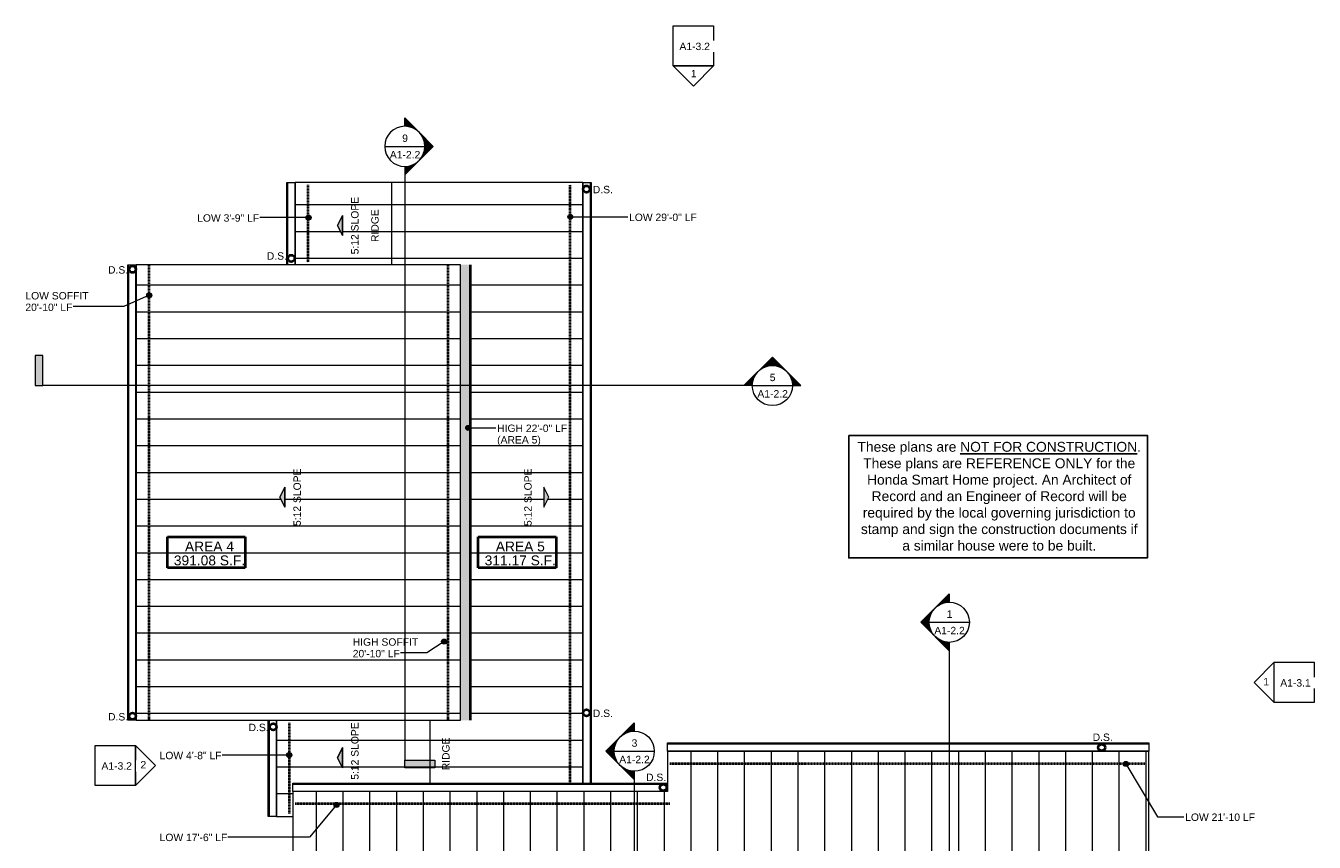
# Model space of a CAD drawing. Header units: inches. Extents: x -686 to 120, y -283 to 603.
# Tile 2 of 2: x -686 to 85, y 115 to 603. Entities that reach past the tile are written whole.
import ezdxf

# ---------------------------------------------------------------- set-up
doc = ezdxf.new("R2010")
doc.units = ezdxf.units.IN
doc.header["$MEASUREMENT"] = 0
doc.linetypes.add('1A Hidden Long', pattern=[0.21875, 0.15625, -0.0625])
for name, color, linetype, lineweight in [('A-ANNO-SYMB', 6, 'Continuous', 9), ('A-ANNO-TEXT', 2, 'Continuous', 9), ('A-DETL', 5, 'Continuous', 9), ('A-DETL-GENF', 3, 'Continuous', 9), ('A-ROOF', 4, 'Continuous', 18), ('A-ROOF-OTLN', 4, 'Continuous', 9), ('A-ROOF-PATT', 8, 'Continuous', 18)]:
    doc.layers.add(name, color=color, linetype=linetype, lineweight=lineweight)
doc.styles.add('Arial', font='arial.ttf', dxfattribs={"height": 4.425898})
doc.styles.add('Arial_1', font='arial.ttf', dxfattribs={"height": 5.901198})

# ---------------------------------------------------------------- blocks, each defined once
blk = doc.blocks.new('Slope-Direction - 4_-792364-Roof Plan')
at = {"layer": 'A-DETL-GENF'}
blk.add_hatch(color=256, dxfattribs=at).paths.add_polyline_path([(6, 0), (-6, 0), (0, -3)], flags=0)
for p, q in [((0, -3), (-6, 0)), ((6, 0), (-6, 0)), ((-6, 0), (0, -3)), ((-6, 0), (6, 0)), ((0, -3), (6, 0)), ((6, 0), (0, -3))]:
    blk.add_line(p, q, dxfattribs=at)
blk = doc.blocks.new('Slope-Direction - 4_-792366-Roof Plan')
at = {"layer": 'A-DETL-GENF'}
blk.add_hatch(color=256, dxfattribs=at).paths.add_polyline_path([(0, 3), (-6, 0), (6, 0)], flags=0)
for p, q in [((0, 3), (-6, 0)), ((0, 3), (-6, 0)), ((-6, 0), (6, 0)), ((-6, 0), (6, 0)), ((6, 0), (0, 3)), ((6, 0), (0, 3))]:
    blk.add_line(p, q, dxfattribs=at)
blk = doc.blocks.new('Section - Section Head - Filled-22785-Roof Plan')
at = {"layer": 'A-ANNO-SYMB'}
h = blk.add_hatch(color=256, dxfattribs=at)
edge = h.paths.add_edge_path(flags=0)
edge.add_line((-0.427, 0.177), (-0.25, 0.354))
edge.add_line((-0.25, 0.354), (-0.25, 0.25))
edge.add_arc((-0.25, 0), 0.25, 90, 135)
h = blk.add_hatch(color=256, dxfattribs=at)
edge = h.paths.add_edge_path(flags=0)
edge.add_arc((-0.25, 0), 0.25, 45, 90)
edge.add_line((-0.25, 0.25), (-0.25, 0.354))
edge.add_line((-0.25, 0.354), (-0.073, 0.177))
h = blk.add_hatch(color=256, dxfattribs=at)
edge = h.paths.add_edge_path(flags=0)
edge.add_arc((-0.25, 0), 0.25, 137.9216, 180)
edge.add_line((-0.5, 0), (-0.604, 0))
edge.add_line((-0.604, 0), (-0.436, 0.168))
h = blk.add_hatch(color=256, dxfattribs=at)
edge = h.paths.add_edge_path(flags=0)
edge.add_line((-0.064, 0.168), (0.104, 0))
edge.add_line((0.104, 0), (0, 0))
edge.add_arc((-0.25, 0), 0.25, 0, 42.0784)
for p, q in [((-0.25, 0.354), (-0.604, 0)), ((-0.25, 0.354), (-0.427, 0.177)), ((-0.25, 0.354), (0.104, 0)), ((-0.25, 0.25), (-0.25, 0.354)), ((-0.073, 0.177), (-0.25, 0.354)), ((-0.25, 0.354), (-0.25, 0.25)), ((-0.436, 0.168), (-0.604, 0)), ((0.104, 0), (-0.064, 0.168)), ((-0.604, 0), (-0.5, 0)), ((0, 0), (0.104, 0)), ((-0.5, 0), (-0.604, 0)), ((0, 0), (0.104, 0))]:
    blk.add_line(p, q, dxfattribs=at)
for start, end in [(360, 180), (137.9216, 180), (90, 135), (45, 90), (0, 42.0784), (180, 360)]:
    blk.add_arc((-0.25, 0), 0.25, start, end, dxfattribs=at)
blk = doc.blocks.new('Section - 3_32_ x 3_8_-54337-Roof Plan')
at = {"layer": 'A-ANNO-SYMB'}
blk.add_hatch(color=256, dxfattribs=at).paths.add_polyline_path([(0, 0.375), (0, 0), (-0.09375, 0), (-0.09375, 0.375)], flags=0)
for p, q in [((0, 0.375), (-0.09375, 0.375)), ((-0.09375, 0.375), (-0.09375, 0)), ((0, 0), (0, 0.375)), ((-0.09375, 0), (0, 0))]:
    blk.add_line(p, q, dxfattribs=at)
blk = doc.blocks.new('Elevation - Detail Number-151647-Roof Plan')
at = {"layer": 'A-ANNO-SYMB'}
for p, q in [((-0.25, -0.25), (-0.25, 0.25)), ((-0.25, 0.25), (0.25, 0.25)), ((0.25, 0.25), (0.25, -0.25)), ((0.25, -0.25), (-0.25, -0.25))]:
    blk.add_line(p, q, dxfattribs=at)
blk = doc.blocks.new('Elevation - Detail Number-151370-Roof Plan')
at = {"layer": 'A-ANNO-SYMB'}
for p, q in [((0, 0.25), (-0.25, 0)), ((0.25, 0), (0, 0.25)), ((-0.25, 0), (0.25, 0))]:
    blk.add_line(p, q, dxfattribs=at)

msp = doc.modelspace()

# ---------------------------------------------------------------- hatches: boundary and pattern name
at = {"layer": 'A-ANNO-TEXT'}
h = msp.add_hatch(color=7, dxfattribs=at)
edge = h.paths.add_edge_path(flags=0)
edge.add_arc((-516.69, 488.28), 1.5, 0, 360)
h = msp.add_hatch(color=7, dxfattribs=at)
edge = h.paths.add_edge_path(flags=0)
edge.add_arc((-360.2, 488.69), 1.5, 0, 360)
h = msp.add_hatch(color=7, dxfattribs=at)
edge = h.paths.add_edge_path(flags=0)
edge.add_arc((-611.96, 441.82), 1.5, 0, 360)
h = msp.add_hatch(color=7, dxfattribs=at)
edge = h.paths.add_edge_path(flags=0)
edge.add_arc((-421.23, 362.6), 1.5, 0, 360)
h = msp.add_hatch(color=7, dxfattribs=at)
edge = h.paths.add_edge_path(flags=0)
edge.add_arc((-435.7, 234.86), 1.5, 0, 360)
h = msp.add_hatch(color=7, dxfattribs=at)
edge = h.paths.add_edge_path(flags=0)
edge.add_arc((-528.27, 167.05), 1.5, 0, 360)
h = msp.add_hatch(color=7, dxfattribs=at)
edge = h.paths.add_edge_path(flags=0)
edge.add_arc((-28.02, 161.75), 1.5, 0, 360)
h = msp.add_hatch(color=7, dxfattribs=at)
edge = h.paths.add_edge_path(flags=0)
edge.add_arc((-500.03, 137.24), 1.5, 0, 360)
at = {"layer": 'A-DETL-GENF'}
msp.add_hatch(color=9, dxfattribs=at).paths.add_polyline_path([(-425.85, 187.83), (-419.85, 187.83), (-419.85, 460.08), (-425.85, 460.08), (-425.85, 236.66)], flags=0)
at = {"layer": 'A-ROOF-PATT', "lineweight": 9}
h = msp.add_hatch(dxfattribs=at)
h.set_pattern_fill('FP_5', color=256, style=0, pattern_type=2)
h.set_pattern_definition([(0, (-82.137, 0), (0, 16), [])])
h.paths.add_polyline_path([(-524.66, 460.08), (-467.09, 460.08), (-467.09, 509.33), (-524.66, 509.33)], flags=0)
h.paths.add_polyline_path([(-496.48, 477.5), (-499.48, 483.5), (-496.48, 489.5)], flags=0)
h = msp.add_hatch(dxfattribs=at)
h.set_pattern_fill('FP_4', color=256, style=0, pattern_type=2)
h.set_pattern_definition([(180, (-56.098, 0), (-2e-15, -16), [])])
h.paths.add_polyline_path([(-395.76, 150.33), (-352.79, 150.33), (-352.79, 509.33), (-467.09, 509.33), (-467.09, 460.08), (-419.85, 460.08), (-419.85, 187.83), (-444.29, 187.83), (-444.29, 150.33), (-396.87, 150.33)], flags=0)
h.paths.add_polyline_path([(-376.04, 315.13), (-376.04, 327.13), (-373.04, 321.13)], flags=0)
h = msp.add_hatch(dxfattribs=at)
h.set_pattern_fill('FP_2', color=256, style=0, pattern_type=2)
h.set_pattern_definition([(0, (-92.09, 0), (0, 16), [])])
h.paths.add_polyline_path([(-425.85, 187.83), (-425.85, 460.08), (-619.79, 460.08), (-619.79, 187.83), (-530.99, 187.83)], flags=0)
h.paths.add_polyline_path([(-530.99, 315.13), (-533.99, 321.13), (-530.99, 327.13)], flags=0)
h = msp.add_hatch(dxfattribs=at)
h.set_pattern_fill('FP_6', color=256, style=0, pattern_type=2)
h.set_pattern_definition([(0, (-75.392, 0), (0, 16), [])])
h.paths.add_polyline_path([(-526.16, 130.33), (-526.16, 150.33), (-444.29, 150.33), (-444.29, 187.83), (-535.79, 187.83), (-535.79, 130.33), (-528.99, 130.33)], flags=0)
h.paths.add_polyline_path([(-496.48, 159.5), (-499.48, 165.5), (-496.48, 171.5)], flags=0)
h = msp.add_hatch(dxfattribs=at)
h.set_pattern_fill('FP_7', color=256, style=0, pattern_type=2)
h.set_pattern_definition([(270, (0, 36.352), (16, 1e-15), [])])
h.paths.add_polyline_path([(-544.08, -22.38), (-526.16, -22.38), (-526.16, 52.83), (-38.41, 52.83), (-38.41, -18.54), (-14.41, -18.54), (-14.41, 169.33), (-302.16, 169.33), (-302.16, 145.33), (-526.16, 145.33), (-526.16, 85.33), (-550.16, 85.33), (-550.16, -22.38)], flags=0)
h.paths.add_polyline_path([(-536.36, 5.9), (-544.08, 5.9), (-538.08, 8.9), (-532.08, 5.9)], flags=0)
h.paths.add_polyline_path([(-258.22, 98.35), (-252.22, 101.35), (-246.22, 98.35)], flags=0)

# ---------------------------------------------------------------- linework, layer by layer
msp.add_lwpolyline([(-193.75, 358.07), (-15.18, 358.07), (-15.18, 284.92), (-193.75, 284.92)], close=True)
at = {"layer": 'A-ANNO-SYMB'}
for p, q in [((-471.16, 530.83), (-447.16, 530.83)), ((-459.16, 518.83), (-459.16, 164.01)), ((-251.4, 387.88), (-675.65, 387.88)), ((-251.4, 387.88), (-227.4, 387.88)), ((-145.63, 246.41), (-121.63, 246.41)), ((-133.63, 234.41), (-133.63, -247.65)), ((-333.99, 169.37), (-309.99, 169.37)), ((-321.99, 157.37), (-321.99, -29.13))]:
    msp.add_line(p, q, dxfattribs=at)
at = {"layer": 'A-ANNO-TEXT', "color": 7}
for p, q in [((-530.98, 488.28), (-545.85, 488.28)), ((-516.69, 488.28), (-530.98, 488.28)), ((-360.2, 488.69), (-325.84, 488.69)), ((-611.96, 441.82), (-627.08, 435.2)), ((-627.08, 435.2), (-657.39, 435.2)), ((-421.23, 362.6), (-404.71, 362.6)), ((-435.7, 234.86), (-446.06, 228.25)), ((-446.06, 228.25), (-461.66, 228.25)), ((-546.82, 167.05), (-568.31, 167.05)), ((-528.27, 167.05), (-546.82, 167.05)), ((-28.02, 161.75), (-9.2, 130.17)), ((-500.03, 137.24), (-516.25, 118.09)), ((-9.2, 130.17), (6.66, 130.17)), ((-546.82, 118.09), (-564.89, 118.09)), ((-516.25, 118.09), (-546.82, 118.09))]:
    msp.add_line(p, q, dxfattribs=at)
for centre in [(-516.69, 488.28), (-360.2, 488.69), (-611.96, 441.82), (-421.23, 362.6), (-435.7, 234.86), (-528.27, 167.05), (-28.02, 161.75), (-500.03, 137.24)]:
    msp.add_circle(centre, 1.5, dxfattribs=at)
at = {"layer": 'A-DETL', "linetype": '1A Hidden Long', "lineweight": 40}
for p, q in [((-517.16, 507.83), (-517.16, 461.58)), ((-360.29, 150.33), (-360.29, 507.83)), ((-612.29, 460.08), (-612.29, 187.83)), ((-433.35, 460.08), (-433.35, 187.83)), ((-528.29, 186.33), (-528.29, 131.83)), ((-15.91, 161.83), (-300.66, 161.83)), ((-300.66, 137.83), (-524.66, 137.83))]:
    msp.add_line(p, q, dxfattribs=at)
at = {"layer": 'A-DETL', "lineweight": 40}
for p, q in [((-419.85, 187.83), (-419.85, 460.08)), ((-601.1, 297.45), (-554.52, 297.45)), ((-601.1, 278.87), (-601.1, 297.45)), ((-554.52, 297.45), (-554.52, 278.87)), ((-415.25, 297.45), (-368.67, 297.45)), ((-415.25, 278.87), (-415.25, 297.45)), ((-368.67, 297.45), (-368.67, 278.87)), ((-554.52, 278.87), (-601.1, 278.87)), ((-368.67, 278.87), (-415.25, 278.87))]:
    msp.add_line(p, q, dxfattribs=at)
for centre in [(-350.56, 505.33), (-527.05, 463.91), (-621.99, 457.36), (-350.56, 192.33), (-621.99, 190.28), (-537.95, 183.89), (-42.52, 171.61), (-304.61, 147.65)]:
    msp.add_circle(centre, 2, dxfattribs=at)
at = {"layer": 'A-ROOF'}
for p, q in [((-352.79, 509.33), (-524.66, 509.33)), ((-524.66, 509.33), (-524.66, 460.08)), ((-467.09, 509.33), (-467.09, 460.08)), ((-352.79, 150.33), (-352.79, 509.33)), ((-425.85, 460.08), (-619.79, 460.08)), ((-619.79, 460.08), (-619.79, 187.83)), ((-425.85, 187.83), (-425.85, 460.08)), ((-619.79, 187.83), (-425.85, 187.83)), ((-535.79, 187.83), (-535.79, 130.33)), ((-444.29, 187.83), (-444.29, 150.33)), ((-302.16, 169.33), (-302.16, 150.33)), ((-14.41, 169.33), (-302.16, 169.33)), ((-14.41, -18.54), (-14.41, 169.33)), ((-302.16, 149.71), (-302.16, 145.46)), ((-302.16, 145.33), (-526.16, 145.33)), ((-526.16, 145.33), (-526.16, 85.33)), ((-535.79, 130.33), (-526.16, 130.33))]:
    msp.add_line(p, q, dxfattribs=at)
at = {"layer": 'A-ROOF-OTLN'}
for p, q in [((-529.66, 509.33), (-524.66, 509.33)), ((-529.66, 460.08), (-529.66, 509.33)), ((-529.16, 460.08), (-529.16, 509.33)), ((-529.04, 460.08), (-529.04, 509.33)), ((-524.79, 460.08), (-524.79, 509.33)), ((-352.79, 509.33), (-347.79, 509.33)), ((-352.66, 509.33), (-352.66, 150.33)), ((-348.41, 509.33), (-348.41, 150.33)), ((-348.29, 509.33), (-348.29, 150.33)), ((-347.79, 509.33), (-347.79, 150.33)), ((-624.79, 460.08), (-619.79, 460.08)), ((-624.79, 187.83), (-624.79, 460.08)), ((-624.29, 187.83), (-624.29, 460.08)), ((-624.16, 187.83), (-624.16, 460.08)), ((-619.91, 187.83), (-619.91, 460.08)), ((-619.79, 187.83), (-624.79, 187.83)), ((-540.79, 130.33), (-540.79, 187.83)), ((-540.29, 130.33), (-540.29, 187.83)), ((-540.16, 130.33), (-540.16, 187.83)), ((-535.91, 130.33), (-535.91, 187.83)), ((-302.16, 169.33), (-302.16, 174.33)), ((-302.16, 174.33), (-14.41, 174.33)), ((-302.16, 173.83), (-14.41, 173.83)), ((-302.16, 173.71), (-14.41, 173.71)), ((-14.41, 174.33), (-14.41, 169.33)), ((-302.16, 169.46), (-14.41, 169.46)), ((-526.16, 145.33), (-526.16, 150.33)), ((-526.16, 150.33), (-302.16, 150.33)), ((-526.16, 149.83), (-302.16, 149.83)), ((-526.16, 149.71), (-302.16, 149.71)), ((-302.16, 150.33), (-302.16, 149.71)), ((-526.16, 145.46), (-302.16, 145.46)), ((-302.16, 145.46), (-302.16, 145.33)), ((-535.79, 130.33), (-540.79, 130.33))]:
    msp.add_line(p, q, dxfattribs=at)

# ---------------------------------------------------------------- block references
at = {"layer": 'A-ANNO-SYMB', "xscale": 47.99999999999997, "yscale": 47.99999999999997, "zscale": 47.99999999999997}
for name, p in [('Elevation - Detail Number-151647-Roof Plan', (-286.66, 590.9)), ('Section - 3_32_ x 3_8_-54337-Roof Plan', (-675.65, 387.88)), ('Elevation - Detail Number-151647-Roof Plan', (72.57, 210.51)), ('Elevation - Detail Number-151647-Roof Plan', (-632.22, 160.85))]:
    msp.add_blockref(name, p, dxfattribs=at)
at = {"layer": 'A-ANNO-SYMB', "extrusion": (0, 0, -1), "xscale": 47.99999999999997, "yscale": 47.99999999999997, "zscale": 47.99999999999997}
for name, p, rotation in [('Elevation - Detail Number-151370-Roof Plan', (286.66, 578.9), 180), ('Section - Section Head - Filled-22785-Roof Plan', (133.63, 234.41), 270.0000000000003), ('Section - Section Head - Filled-22785-Roof Plan', (321.99, 157.37), 270.0000000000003), ('Section - 3_32_ x 3_8_-54337-Roof Plan', (459.16, 164.01), 90.00000000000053)]:
    msp.add_blockref(name, p, dxfattribs=dict(at, rotation=rotation))
at = {"layer": 'A-ANNO-SYMB', "xscale": 47.99999999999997, "yscale": 47.99999999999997, "zscale": 47.99999999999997}
for name, p, rotation in [('Section - Section Head - Filled-22785-Roof Plan', (-459.16, 518.83), 269.9999999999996), ('Elevation - Detail Number-151370-Roof Plan', (60.57, 210.51), 90)]:
    msp.add_blockref(name, p, dxfattribs=dict(at, rotation=rotation))
at = {"layer": 'A-ANNO-SYMB', "extrusion": (0, 0, -1), "xscale": 47.99999999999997, "yscale": 47.99999999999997, "zscale": 47.99999999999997}
msp.add_blockref('Section - Section Head - Filled-22785-Roof Plan', (251.4, 387.88), dxfattribs=at)
at = {"layer": 'A-DETL-GENF'}
for name, p, rotation in [('Slope-Direction - 4_-792364-Roof Plan', (-496.48, 483.5), 269.9999999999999), ('Slope-Direction - 4_-792364-Roof Plan', (-530.99, 321.13), 269.9999999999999), ('Slope-Direction - 4_-792366-Roof Plan', (-376.04, 321.13), 270.0000000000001), ('Slope-Direction - 4_-792364-Roof Plan', (-496.48, 165.5), 269.9999999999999)]:
    msp.add_blockref(name, p, dxfattribs=dict(at, rotation=rotation))

# ---------------------------------------------------------------- texts
at = {"insert": (-103.77, 354.23), "char_height": 5.9012, "width": 170.643, "attachment_point": 2, "style": 'Arial'}
msp.add_mtext('These plans are {\\LNOT FOR CONSTRUCTION}. These plans are REFERENCE ONLY for the Honda Smart Home project. An Architect of Record and an Engineer of Record will be required by the local governing jurisdiction to stamp and sign the construction documents if a similar house were to be built.', dxfattribs=at)
at = {"layer": 'A-ANNO-SYMB', "attachment_point": 2, "line_spacing_factor": 0.938532, "style": 'Arial'}
for s, insert, char_height, width in [('9', (-459.01, 537.92), 4.43, 4.104), ('A1-2.2', (-459.01, 528.1), 4.426, 21.708), ('5', (-239.25, 394.97), 4.43, 4.104), ('A1-2.2', (-239.25, 385.15), 4.426, 21.708), ('1', (-133.47, 253.5), 4.43, 4.104), ('A1-2.2', (-133.47, 243.68), 4.426, 21.708), ('3', (-321.84, 176.45), 4.43, 4.104), ('A1-2.2', (-321.84, 166.63), 4.426, 21.708)]:
    msp.add_mtext(s, dxfattribs=dict(at, insert=insert, char_height=char_height, width=width))
at = {"layer": 'A-ANNO-TEXT', "color": 7, "line_spacing_factor": 0.938532}
for s, insert, char_height, width, attachment_point, style in [('D.S.', (-340.75, 507.24), 4.426, 14.31, 2, 'Arial'), ('LOW 3\'-9" LF', (-583.32, 490.25), 4.4259, 44.064, 1, 'Arial'), ('LOW 29\'-0" LF', (-325.09, 490.66), 4.4259, 48.168, 1, 'Arial'), ('D.S.', (-535.67, 467.54), 4.426, 14.31, 2, 'Arial'), ('D.S.', (-630.6, 459.23), 4.426, 14.31, 2, 'Arial'), ('LOW SOFFIT\\P20\'-10" LF', (-686.04, 443.78), 4.426, 44.928, 1, 'Arial'), ('HIGH 22\'-0" LF\\P(AREA 5)', (-403.96, 364.57), 4.4259, 49.788, 1, 'Arial'), ('AREA 4', (-575.96, 294.68), 5.901, 34.92, 2, 'Arial_1'), ('AREA 5', (-390.11, 294.68), 5.901, 34.92, 2, 'Arial_1'), ('391.08 S.F.', (-575.96, 286.33), 5.9012, 50.832, 2, 'Arial_1'), ('311.17 S.F.', (-390.11, 286.33), 5.9012, 50.832, 2, 'Arial_1'), ('HIGH SOFFIT\\P20\'-10" LF', (-490.31, 236.83), 4.4259, 46.548, 1, 'Arial'), ('D.S.', (-340.75, 194.24), 4.426, 14.31, 2, 'Arial'), ('D.S.', (-630.6, 192.15), 4.426, 14.31, 2, 'Arial'), ('D.S.', (-546.57, 185.77), 4.426, 14.31, 2, 'Arial'), ('D.S.', (-41.9, 179.93), 4.426, 14.31, 2, 'Arial'), ('LOW 4\'-8" LF', (-605.78, 169.02), 4.4259, 44.064, 1, 'Arial'), ('D.S.', (-308.92, 155.97), 4.426, 14.31, 2, 'Arial'), ("LOW 21'-10 LF", (7.41, 132.14), 4.4259, 49.68, 1, 'Arial'), ('LOW 17\'-6" LF', (-605.78, 120.06), 4.4259, 48.168, 1, 'Arial')]:
    msp.add_mtext(s, dxfattribs=dict(at, insert=insert, char_height=char_height, width=width, attachment_point=attachment_point, style=style))
at = {"layer": 'A-ANNO-TEXT', "color": 7, "char_height": 4.426, "attachment_point": 2, "rotation": 90, "line_spacing_factor": 0.938532, "style": 'Arial'}
for s, insert, width in [('5:12 SLOPE', (-491.25, 483.48), 40.986), ('RIDGE', (-479.24, 483.48), 23.274), ('5:12 SLOPE', (-525.76, 321.11), 40.986), ('5:12 SLOPE', (-387.76, 321.11), 40.986), ('5:12 SLOPE', (-491.25, 169.48), 40.986), ('RIDGE', (-436.84, 167.75), 23.274)]:
    msp.add_mtext(s, dxfattribs=dict(at, insert=insert, width=width))

# ---------------------------------------------------------------- next in the draw order: texts
at = {"layer": 'A-ANNO-SYMB', "attachment_point": 2, "line_spacing_factor": 0.938532, "style": 'Arial', "bg_fill": 3, "box_fill_scale": 1.25, "bg_fill_color": 0, "bg_fill_transparency": 0}
for s, insert, char_height, width in [('A1-3.2', (-285.86, 592.81), 4.426, 21.708), ('1', (-286.4, 576.56), 4.43, 4.104), ('1', (55.84, 213.16), 4.43, 4.104), ('A1-3.1', (73.37, 212.42), 4.426, 21.708), ('A1-3.2', (-631.43, 162.76), 4.426, 21.708)]:
    msp.add_mtext(s, dxfattribs=dict(at, insert=insert, char_height=char_height, width=width))

# ---------------------------------------------------------------- next in the draw order: block references
at = {"layer": 'A-ANNO-SYMB', "extrusion": (0, 0, -1), "xscale": 47.99999999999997, "yscale": 47.99999999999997, "zscale": 47.99999999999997, "rotation": 90.00000000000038}
msp.add_blockref('Elevation - Detail Number-151370-Roof Plan', (620.22, 160.85), dxfattribs=at)

# ---------------------------------------------------------------- next in the draw order: texts
at = {"layer": 'A-ANNO-SYMB', "insert": (-615.5, 163.49), "char_height": 4.43, "width": 4.104, "attachment_point": 2, "line_spacing_factor": 0.938532, "style": 'Arial', "bg_fill": 3, "box_fill_scale": 1.25, "bg_fill_color": 0, "bg_fill_transparency": 0}
msp.add_mtext('2', dxfattribs=at)

doc.saveas('drawing.dxf')
